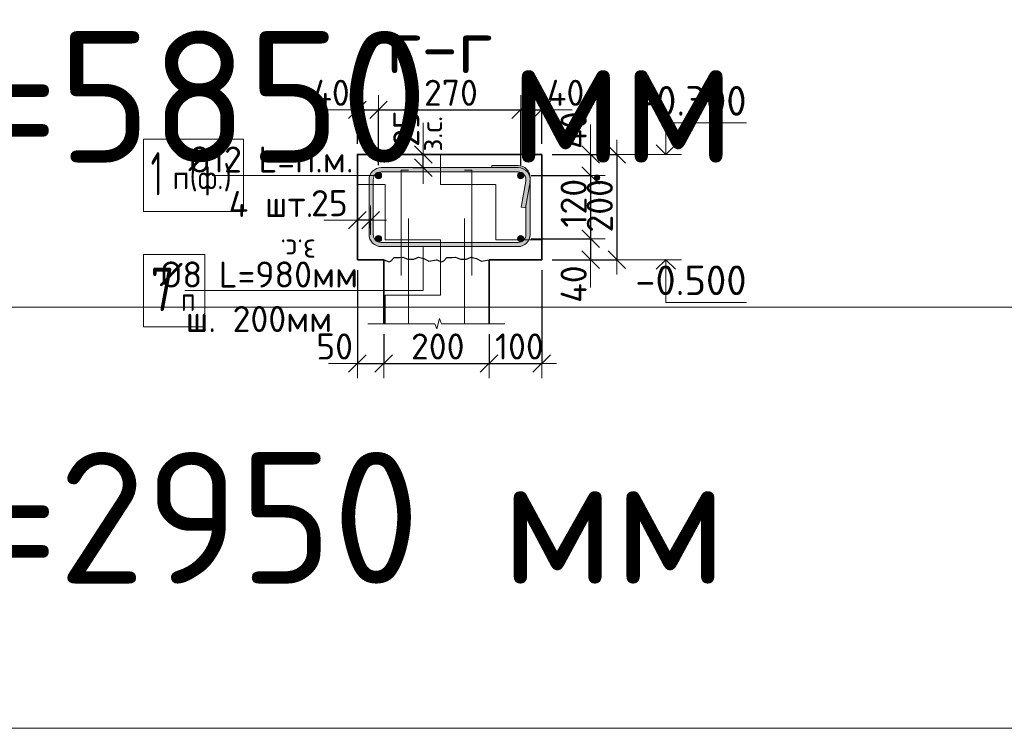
# Model space of a CAD drawing. Header units: metres. Extents: x -38 to 100, y -15 to 19.
# Tile 55 of 63: x 81.63 to 83.5, y 4.95 to 6.3. Entities that reach past the tile are written whole.
import ezdxf

# ---------------------------------------------------------------- set-up
doc = ezdxf.new("R2010")
doc.units = ezdxf.units.M
doc.header["$PDMODE"] = 65
doc.linetypes.add('______2', pattern=[0.27, 0.2, -0.07])
doc.layers.add('XR$4$Размерная линия_ общее', color=7, linetype='Continuous', lineweight=13)
doc.layers.add('XR$4$Текст_ общее_1', color=7, linetype='Continuous', lineweight=13)
doc.styles.add('ISOCPEUR', font='txt')
doc.dimstyles.new('DIMSTYLE_24', dxfattribs={"dimtxt": 0.0495, "dimasz": 0.0555, "dimexe": 0, "dimexo": 0, "dimgap": 0.02475, "dimtad": 2, "dimdec": 0, "dimlfac": 1000, "dimrnd": 1, "dimzin": 12, "dimdsep": 46, "dimtxsty": 'ISOCPEUR', "dimblk1": 'ALL_ML_STRICH', "dimblk2": 'ALL_ML_STRICH', "dimsah": 1, "dimcen": 0, "dimclrd": 7, "dimclre": 256, "dimclrt": 7, "dimadec": 0, "dimazin": 0, "dimtfac": 1, "dimtdec": 0, "dimtix": 1, "dimtmove": 2, "dimatfit": 3, "dimfxl": 0, "dimtvp": 1.2, "dimtzin": 0, "dimlwd": 0, "dimlwe": -3, "dimarcsym": 0})
doc.dimstyles.new('DIMSTYLE_26', dxfattribs={"dimtxt": 0.0495, "dimasz": 0.0555, "dimexe": 0, "dimexo": 0, "dimgap": 0.02475, "dimtad": 2, "dimdec": 0, "dimlfac": 1000, "dimrnd": 1, "dimzin": 12, "dimdsep": 46, "dimtxsty": 'ISOCPEUR', "dimblk1": 'ALL_ML_STRICH', "dimblk2": 'ALL_ML_STRICH', "dimsah": 1, "dimcen": 0, "dimclrd": 7, "dimclre": 256, "dimclrt": 7, "dimadec": 0, "dimazin": 0, "dimtfac": 1, "dimtdec": 0, "dimtix": 1, "dimtmove": 2, "dimatfit": 3, "dimfxl": 0, "dimtzin": 0, "dimlwd": 0, "dimlwe": -3, "dimarcsym": 0})

# ---------------------------------------------------------------- blocks, each defined once
blk = doc.blocks.new('ЭЛЕМЕНТ_УЗОРА_11')
at = {"color": 7, "linetype": 'Continuous', "lineweight": 13, "transparency": 33554687}
blk.add_line((82.5472, 5.7207), (82.5472, 5.7207), dxfattribs=at)
blk.add_lwpolyline([(82.2872, 5.7207), (82.4144, 5.7207), (82.418, 5.7107), (82.423, 5.7307), (82.4271, 5.7207), (82.5472, 5.7207)], dxfattribs=at)
blk = doc.blocks.new('ЭЛЕМЕНТ_УЗОРА_12')
at = {"color": 7, "linetype": 'Continuous', "lineweight": 25, "transparency": 33554687}
blk.add_line((82.5172, 5.8422), (82.5172, 5.8422), dxfattribs=at)
for points in [[(82.3172, 5.8422), (82.3272, 5.8382), (82.3315, 5.8401), (82.3372, 5.8462), (82.3472, 5.8462), (82.3533, 5.8473), (82.3627, 5.8432), (82.3741, 5.8434), (82.3831, 5.8469), (82.393, 5.8447), (82.4026, 5.8392), (82.4172, 5.8422)], [(82.4172, 5.8422), (82.4272, 5.8382), (82.4315, 5.8401), (82.4372, 5.8462), (82.4472, 5.8462), (82.4533, 5.8473), (82.4627, 5.8432), (82.4741, 5.8434), (82.4831, 5.8469), (82.493, 5.8447), (82.5026, 5.8392), (82.5172, 5.8422)]]:
    blk.add_lwpolyline(points, dxfattribs=at)
blk = doc.blocks.new('СЛОЖНЫЙ_ОБЪЕКТ_38')
at = {"color": 7, "linetype": 'Continuous', "lineweight": 13, "transparency": 33554687}
blk.add_line((82.8826, 5.8422), (82.7826, 5.8422), dxfattribs=at)
at = {"color": 7, "linetype": 'Continuous', "lineweight": 35, "transparency": 33554687}
blk.add_lwpolyline([(82.8345, 5.8241), (82.8526, 5.8422), (82.8708, 5.8241)], dxfattribs=at)
at = {"color": 7, "linetype": 'Continuous', "lineweight": 13, "transparency": 33554687}
blk.add_lwpolyline([(82.8526, 5.8422), (82.8526, 5.7612), (83.0061, 5.7612)], dxfattribs=at)
blk = doc.blocks.new('СЛОЖНЫЙ_ОБЪЕКТ_39')
at = {"color": 7, "linetype": 'Continuous', "lineweight": 13, "transparency": 33554687}
blk.add_line((82.8826, 6.0422), (82.7826, 6.0422), dxfattribs=at)
blk.add_lwpolyline([(82.8526, 6.0422), (82.8526, 6.1022), (83.0061, 6.1022)], dxfattribs=at)
at = {"color": 7, "linetype": 'Continuous', "lineweight": 35, "transparency": 33554687}
blk.add_lwpolyline([(82.8345, 6.0604), (82.8526, 6.0422), (82.8708, 6.0604)], dxfattribs=at)
blk = doc.blocks.new('СЛОЖНЫЙ_ОБЪЕКТ_57')
at = {"linetype": 'Continuous', "lineweight": 18, "true_color": 0xae9e9e, "transparency": 33554687}
blk.add_hatch(color=253, dxfattribs=at).paths.add_polyline_path([(82.5762, 6.0209), (82.5801, 6.0198), (82.5837, 6.0181), (82.587, 6.0158), (82.5899, 6.013), (82.5922, 6.0097), (82.5939, 6.0061), (82.5949, 6.0022), (82.5953, 5.9972), (82.5934, 6.0033), (82.5912, 6.0072), (82.5883, 6.0106), (82.5849, 6.0134), (82.5809, 6.0155), (82.5767, 6.0168), (82.5722, 6.0172), (82.5222, 6.0172), (82.5222, 6.0212), (82.5722, 6.0212)], flags=16)
h = blk.add_hatch(color=253, dxfattribs=at)
h.paths.add_polyline_path([(82.3122, 6.0172), (82.5722, 6.0172), (82.5767, 6.0168), (82.5809, 6.0155), (82.5849, 6.0134), (82.5883, 6.0106), (82.5912, 6.0072), (82.5934, 6.0033), (82.5947, 5.9991), (82.5952, 5.9947), (82.5949, 5.9902), (82.5952, 5.9922), (82.5952, 5.8902), (82.5949, 5.8862), (82.5939, 5.8824), (82.5922, 5.8787), (82.5899, 5.8754), (82.587, 5.8726), (82.5837, 5.8703), (82.5801, 5.8686), (82.5762, 5.8676), (82.5722, 5.8672), (82.3122, 5.8672), (82.3083, 5.8676), (82.3044, 5.8686), (82.3007, 5.8703), (82.2975, 5.8726), (82.2946, 5.8754), (82.2923, 5.8787), (82.2906, 5.8824), (82.2896, 5.8862), (82.2892, 5.8902), (82.2892, 5.9942), (82.2896, 5.9982), (82.2906, 6.0021), (82.2923, 6.0057), (82.2946, 6.009), (82.2975, 6.0118), (82.3007, 6.0141), (82.3044, 6.0158), (82.3083, 6.0169)], flags=16)
h.paths.add_polyline_path([(82.3071, 5.8761), (82.3096, 5.8754), (82.3122, 5.8752), (82.5722, 5.8752), (82.5748, 5.8754), (82.5774, 5.8761), (82.5797, 5.8772), (82.5819, 5.8787), (82.5837, 5.8806), (82.5852, 5.8827), (82.5863, 5.8851), (82.587, 5.8876), (82.5872, 5.8902), (82.5872, 5.9468), (82.5862, 5.941), (82.5783, 5.9424), (82.587, 5.9916), (82.5872, 5.9942), (82.587, 5.9968), (82.5863, 5.9994), (82.5852, 6.0017), (82.5837, 6.0039), (82.5819, 6.0057), (82.5797, 6.0072), (82.5774, 6.0083), (82.5748, 6.009), (82.5722, 6.0092), (82.3122, 6.0092), (82.3096, 6.009), (82.3071, 6.0083), (82.3047, 6.0072), (82.3026, 6.0057), (82.3008, 6.0039), (82.2993, 6.0017), (82.2981, 5.9994), (82.2975, 5.9968), (82.2972, 5.9942), (82.2972, 5.8902), (82.2975, 5.8876), (82.2981, 5.8851), (82.2993, 5.8827), (82.3008, 5.8806), (82.3026, 5.8787), (82.3047, 5.8772)])
at = {"color": 7, "linetype": 'Continuous', "lineweight": 18, "transparency": 33554687}
for p, q in [((82.5222, 6.0212), (82.5722, 6.0212)), ((82.5222, 6.0212), (82.5222, 6.0172)), ((82.3122, 6.0172), (82.5722, 6.0172)), ((82.3122, 6.0092), (82.5722, 6.0092)), ((82.2892, 5.9942), (82.2892, 5.8902)), ((82.2972, 5.9942), (82.2972, 5.8902)), ((82.587, 5.9916), (82.5783, 5.9424)), ((82.5949, 5.9902), (82.5862, 5.941)), ((82.5952, 5.9982), (82.5952, 5.8902)), ((82.5872, 5.9468), (82.5872, 5.8902)), ((82.5862, 5.941), (82.5783, 5.9424)), ((82.3122, 5.8752), (82.5722, 5.8752)), ((82.3122, 5.8672), (82.5722, 5.8672))]:
    blk.add_line(p, q, dxfattribs=at)
for centre, radius, start, end in [((82.5722, 5.9982), 0.023, 0, 90), ((82.3122, 5.9942), 0.023, 90, 180), ((82.3122, 5.9942), 0.015, 90, 180), ((82.5722, 5.9942), 0.023, 350, 90), ((82.5722, 5.9942), 0.015, 0, 90), ((82.5722, 5.9942), 0.015, 350, 90), ((82.3122, 5.8902), 0.023, 180, 270), ((82.3122, 5.8902), 0.015, 180, 270), ((82.5722, 5.8902), 0.015, 270, 0), ((82.5722, 5.8902), 0.023, 270, 0)]:
    blk.add_arc(centre, radius, start, end, dxfattribs=at)
blk = doc.blocks.new('ALL_ML_STRICH')
at = {"color": 0, "linetype": 'ByBlock', "lineweight": -2}
for p, q in [((0, -0.5), (0, 0.5)), ((-1, 0), (0.5, 0)), ((-0.3, -0.3), (0.3, 0.3))]:
    blk.add_line(p, q, dxfattribs=at)
blk = doc.blocks.new('*D429')
at = {"layer": 'DEFPOINTS', "color": 7, "linetype": 'Continuous', "lineweight": 13, "transparency": 33554687}
for p in [(82.6172, 6.0422), (82.7597, 6.0422), (82.6172, 5.8422)]:
    blk.add_point(p, dxfattribs=at)
at = {"layer": 'XR$4$Размерная линия_ общее', "color": 253, "linetype": 'Continuous', "lineweight": -2, "true_color": 0xa0a0a0, "transparency": 33554687}
for p, q in [((82.6372, 6.0422), (82.7597, 6.0422)), ((82.6372, 5.8422), (82.7597, 5.8422))]:
    blk.add_line(p, q, dxfattribs=at)
at = {"layer": 'XR$4$Размерная линия_ общее', "color": 7, "linetype": 'Continuous', "lineweight": -2, "transparency": 33554687}
blk.add_line((82.7597, 6.0422), (82.7597, 5.8422), dxfattribs=at)
at = {"layer": 'XR$4$Размерная линия_ общее', "color": 7, "linetype": 'Continuous', "lineweight": 13, "transparency": 33554687, "xscale": 0.0555, "yscale": 0.0555, "zscale": 0.0555}
for p, rotation in [((82.7597, 6.0422), 90), ((82.7597, 5.8422), 270)]:
    blk.add_blockref('ALL_ML_STRICH', p, dxfattribs=dict(at, rotation=rotation))
at = {"layer": 'XR$4$Размерная линия_ общее', "color": 7, "linetype": 'Continuous', "lineweight": 13, "transparency": 33554687, "insert": (82.7274, 5.9447), "char_height": 0.0495, "width": 0.1485, "attachment_point": 5, "rotation": 90, "style": 'ISOCPEUR'}
blk.add_mtext('\\A1;{200}', dxfattribs=at)
blk = doc.blocks.new('*D430')
at = {"layer": 'DEFPOINTS', "color": 7, "linetype": 'Continuous', "lineweight": 13, "transparency": 33554687}
for p in [(82.6172, 6.0422), (82.71, 6.0422), (82.5772, 6.0022)]:
    blk.add_point(p, dxfattribs=at)
at = {"layer": 'XR$4$Размерная линия_ общее', "color": 253, "linetype": 'Continuous', "lineweight": -2, "true_color": 0xa0a0a0, "transparency": 33554687}
for p, q in [((82.6372, 6.0422), (82.71, 6.0422)), ((82.5972, 6.0022), (82.71, 6.0022))]:
    blk.add_line(p, q, dxfattribs=at)
at = {"layer": 'XR$4$Размерная линия_ общее', "color": 7, "linetype": 'Continuous', "lineweight": -2, "transparency": 33554687}
blk.add_line((82.71, 6.0422), (82.71, 6.0022), dxfattribs=at)
at = {"layer": 'XR$4$Размерная линия_ общее', "color": 7, "linetype": 'Continuous', "lineweight": 13, "transparency": 33554687, "xscale": 0.0555, "yscale": 0.0555, "zscale": 0.0555}
for p, rotation in [((82.71, 6.0422), 90), ((82.71, 6.0022), 270)]:
    blk.add_blockref('ALL_ML_STRICH', p, dxfattribs=dict(at, rotation=rotation))
at = {"layer": 'XR$4$Размерная линия_ общее', "color": 7, "linetype": 'Continuous', "lineweight": 13, "transparency": 33554687, "insert": (82.6778, 6.0882), "char_height": 0.0495, "width": 0.099, "attachment_point": 5, "rotation": 90, "style": 'ISOCPEUR'}
blk.add_mtext('\\A1;{40}', dxfattribs=at)
blk = doc.blocks.new('*D431')
at = {"layer": 'DEFPOINTS', "color": 7, "linetype": 'Continuous', "lineweight": 13, "transparency": 33554687}
for p in [(82.5772, 6.0022), (82.71, 6.0022), (82.5772, 5.8822)]:
    blk.add_point(p, dxfattribs=at)
at = {"layer": 'XR$4$Размерная линия_ общее', "color": 253, "linetype": 'Continuous', "lineweight": -2, "true_color": 0xa0a0a0, "transparency": 33554687}
for p, q in [((82.5972, 6.0022), (82.71, 6.0022)), ((82.5972, 5.8822), (82.71, 5.8822))]:
    blk.add_line(p, q, dxfattribs=at)
at = {"layer": 'XR$4$Размерная линия_ общее', "color": 7, "linetype": 'Continuous', "lineweight": -2, "transparency": 33554687}
blk.add_line((82.71, 6.0022), (82.71, 5.8822), dxfattribs=at)
at = {"layer": 'XR$4$Размерная линия_ общее', "color": 7, "linetype": 'Continuous', "lineweight": 13, "transparency": 33554687, "xscale": 0.0555, "yscale": 0.0555, "zscale": 0.0555}
for p, rotation in [((82.71, 6.0022), 90), ((82.71, 5.8822), 270)]:
    blk.add_blockref('ALL_ML_STRICH', p, dxfattribs=dict(at, rotation=rotation))
at = {"layer": 'XR$4$Размерная линия_ общее', "color": 7, "linetype": 'Continuous', "lineweight": 13, "transparency": 33554687, "insert": (82.6777, 5.9496), "char_height": 0.0495, "width": 0.1485, "attachment_point": 5, "rotation": 90, "style": 'ISOCPEUR'}
blk.add_mtext('\\A1;{120}', dxfattribs=at)
blk = doc.blocks.new('*D432')
at = {"layer": 'DEFPOINTS', "color": 7, "linetype": 'Continuous', "lineweight": 13, "transparency": 33554687}
for p in [(82.5772, 5.8822), (82.71, 5.8822), (82.6172, 5.8422)]:
    blk.add_point(p, dxfattribs=at)
at = {"layer": 'XR$4$Размерная линия_ общее', "color": 253, "linetype": 'Continuous', "lineweight": -2, "true_color": 0xa0a0a0, "transparency": 33554687}
for p, q in [((82.5972, 5.8822), (82.71, 5.8822)), ((82.6372, 5.8422), (82.71, 5.8422))]:
    blk.add_line(p, q, dxfattribs=at)
at = {"layer": 'XR$4$Размерная линия_ общее', "color": 7, "linetype": 'Continuous', "lineweight": -2, "transparency": 33554687}
blk.add_line((82.71, 5.8822), (82.71, 5.8422), dxfattribs=at)
at = {"layer": 'XR$4$Размерная линия_ общее', "color": 7, "linetype": 'Continuous', "lineweight": 13, "transparency": 33554687, "xscale": 0.0555, "yscale": 0.0555, "zscale": 0.0555}
for p, rotation in [((82.71, 5.8822), 90), ((82.71, 5.8422), 270)]:
    blk.add_blockref('ALL_ML_STRICH', p, dxfattribs=dict(at, rotation=rotation))
at = {"layer": 'XR$4$Размерная линия_ общее', "color": 7, "linetype": 'Continuous', "lineweight": 13, "transparency": 33554687, "insert": (82.6777, 5.7959), "char_height": 0.0495, "width": 0.099, "attachment_point": 5, "rotation": 90, "style": 'ISOCPEUR'}
blk.add_mtext('\\A1;{40}', dxfattribs=at)
blk = doc.blocks.new('*D433')
at = {"layer": 'DEFPOINTS', "color": 7, "linetype": 'Continuous', "lineweight": 13, "transparency": 33554687}
for p in [(82.2672, 5.8422), (82.3172, 5.7207), (82.2672, 5.6451)]:
    blk.add_point(p, dxfattribs=at)
at = {"layer": 'XR$4$Размерная линия_ общее', "color": 253, "linetype": 'Continuous', "lineweight": -2, "true_color": 0xa0a0a0, "transparency": 33554687}
for p, q in [((82.2672, 5.8222), (82.2672, 5.6451)), ((82.3172, 5.7007), (82.3172, 5.6451))]:
    blk.add_line(p, q, dxfattribs=at)
at = {"layer": 'XR$4$Размерная линия_ общее', "color": 7, "linetype": 'Continuous', "lineweight": -2, "transparency": 33554687}
blk.add_line((82.2672, 5.6451), (82.3172, 5.6451), dxfattribs=at)
at = {"layer": 'XR$4$Размерная линия_ общее', "color": 7, "linetype": 'Continuous', "lineweight": 13, "transparency": 33554687, "xscale": 0.0555, "yscale": 0.0555, "zscale": 0.0555, "rotation": 180}
blk.add_blockref('ALL_ML_STRICH', (82.2672, 5.6451), dxfattribs=at)
at = {"layer": 'XR$4$Размерная линия_ общее', "color": 7, "linetype": 'Continuous', "lineweight": 13, "transparency": 33554687, "xscale": 0.0555, "yscale": 0.0555, "zscale": 0.0555}
blk.add_blockref('ALL_ML_STRICH', (82.3172, 5.6451), dxfattribs=at)
at = {"layer": 'XR$4$Размерная линия_ общее', "color": 7, "linetype": 'Continuous', "lineweight": 13, "transparency": 33554687, "insert": (82.2239, 5.6774), "char_height": 0.0495, "width": 0.099, "attachment_point": 5, "style": 'ISOCPEUR'}
blk.add_mtext('\\A1;{50}', dxfattribs=at)
blk = doc.blocks.new('*D434')
at = {"layer": 'DEFPOINTS', "color": 7, "linetype": 'Continuous', "lineweight": 13, "transparency": 33554687}
for p in [(82.3172, 5.7207), (82.5172, 5.7207), (82.3172, 5.6451)]:
    blk.add_point(p, dxfattribs=at)
at = {"layer": 'XR$4$Размерная линия_ общее', "color": 253, "linetype": 'Continuous', "lineweight": -2, "true_color": 0xa0a0a0, "transparency": 33554687}
for p, q in [((82.3172, 5.7007), (82.3172, 5.6451)), ((82.5172, 5.7007), (82.5172, 5.6451))]:
    blk.add_line(p, q, dxfattribs=at)
at = {"layer": 'XR$4$Размерная линия_ общее', "color": 7, "linetype": 'Continuous', "lineweight": -2, "transparency": 33554687}
blk.add_line((82.3172, 5.6451), (82.5172, 5.6451), dxfattribs=at)
at = {"layer": 'XR$4$Размерная линия_ общее', "color": 7, "linetype": 'Continuous', "lineweight": 13, "transparency": 33554687, "xscale": 0.0555, "yscale": 0.0555, "zscale": 0.0555, "rotation": 180}
blk.add_blockref('ALL_ML_STRICH', (82.3172, 5.6451), dxfattribs=at)
at = {"layer": 'XR$4$Размерная линия_ общее', "color": 7, "linetype": 'Continuous', "lineweight": 13, "transparency": 33554687, "xscale": 0.0555, "yscale": 0.0555, "zscale": 0.0555}
blk.add_blockref('ALL_ML_STRICH', (82.5172, 5.6451), dxfattribs=at)
at = {"layer": 'XR$4$Размерная линия_ общее', "color": 7, "linetype": 'Continuous', "lineweight": 13, "transparency": 33554687, "insert": (82.4197, 5.6774), "char_height": 0.0495, "width": 0.1485, "attachment_point": 5, "style": 'ISOCPEUR'}
blk.add_mtext('\\A1;{200}', dxfattribs=at)
blk = doc.blocks.new('*D435')
at = {"layer": 'DEFPOINTS', "color": 7, "linetype": 'Continuous', "lineweight": 13, "transparency": 33554687}
for p in [(82.6172, 5.8422), (82.5172, 5.7207), (82.5172, 5.6451)]:
    blk.add_point(p, dxfattribs=at)
at = {"layer": 'XR$4$Размерная линия_ общее', "color": 253, "linetype": 'Continuous', "lineweight": -2, "true_color": 0xa0a0a0, "transparency": 33554687}
for p, q in [((82.6172, 5.8222), (82.6172, 5.6451)), ((82.5172, 5.7007), (82.5172, 5.6451))]:
    blk.add_line(p, q, dxfattribs=at)
at = {"layer": 'XR$4$Размерная линия_ общее', "color": 7, "linetype": 'Continuous', "lineweight": -2, "transparency": 33554687}
blk.add_line((82.5172, 5.6451), (82.6172, 5.6451), dxfattribs=at)
at = {"layer": 'XR$4$Размерная линия_ общее', "color": 7, "linetype": 'Continuous', "lineweight": 13, "transparency": 33554687, "xscale": 0.0555, "yscale": 0.0555, "zscale": 0.0555, "rotation": 180}
blk.add_blockref('ALL_ML_STRICH', (82.5172, 5.6451), dxfattribs=at)
at = {"layer": 'XR$4$Размерная линия_ общее', "color": 7, "linetype": 'Continuous', "lineweight": 13, "transparency": 33554687, "xscale": 0.0555, "yscale": 0.0555, "zscale": 0.0555}
blk.add_blockref('ALL_ML_STRICH', (82.6172, 5.6451), dxfattribs=at)
at = {"layer": 'XR$4$Размерная линия_ общее', "color": 7, "linetype": 'Continuous', "lineweight": 13, "transparency": 33554687, "insert": (82.5747, 5.6774), "char_height": 0.0495, "width": 0.1485, "attachment_point": 5, "style": 'ISOCPEUR'}
blk.add_mtext('\\A1;{100}', dxfattribs=at)
blk = doc.blocks.new('*D436')
at = {"layer": 'DEFPOINTS', "color": 7, "linetype": 'Continuous', "lineweight": 13, "transparency": 33554687}
for p in [(82.2922, 5.9175), (82.2672, 5.8775), (82.2922, 5.8825)]:
    blk.add_point(p, dxfattribs=at)
at = {"layer": 'XR$4$Размерная линия_ общее', "color": 253, "linetype": 'Continuous', "lineweight": -2, "true_color": 0xa0a0a0, "transparency": 33554687}
for p, q in [((82.2672, 5.8975), (82.2672, 5.9175)), ((82.2922, 5.9025), (82.2922, 5.9175))]:
    blk.add_line(p, q, dxfattribs=at)
at = {"layer": 'XR$4$Размерная линия_ общее', "color": 7, "linetype": 'Continuous', "lineweight": -2, "transparency": 33554687}
blk.add_line((82.2922, 5.9175), (82.2672, 5.9175), dxfattribs=at)
at = {"layer": 'XR$4$Размерная линия_ общее', "color": 7, "linetype": 'Continuous', "lineweight": 13, "transparency": 33554687, "xscale": 0.0555, "yscale": 0.0555, "zscale": 0.0555}
for p, rotation in [((82.2922, 5.9175), 360), ((82.2672, 5.9175), 180)]:
    blk.add_blockref('ALL_ML_STRICH', p, dxfattribs=dict(at, rotation=rotation))
at = {"layer": 'XR$4$Размерная линия_ общее', "color": 7, "linetype": 'Continuous', "lineweight": 13, "transparency": 33554687, "insert": (82.2139, 5.9497), "char_height": 0.0495, "width": 0.099, "attachment_point": 5, "style": 'ISOCPEUR'}
blk.add_mtext('\\A1;{25}', dxfattribs=at)
at = {"layer": 'XR$4$Размерная линия_ общее', "color": 7, "linetype": 'Continuous', "lineweight": 13, "transparency": 33554687, "insert": (82.1884, 5.8403), "char_height": 0.0405, "width": 0.002025, "attachment_point": 1, "rotation": 180, "line_spacing_factor": 0.60241, "style": 'ISOCPEUR'}
blk.add_mtext('з.с.', dxfattribs=at)
blk = doc.blocks.new('*D437')
at = {"layer": 'DEFPOINTS', "color": 7, "linetype": 'Continuous', "lineweight": 13, "transparency": 33554687}
for p in [(82.3523, 6.0422), (82.3523, 6.0172), (82.3922, 6.0172)]:
    blk.add_point(p, dxfattribs=at)
at = {"layer": 'XR$4$Размерная линия_ общее', "color": 253, "linetype": 'Continuous', "lineweight": -2, "true_color": 0xa0a0a0, "transparency": 33554687}
for p, q in [((82.3723, 6.0422), (82.3922, 6.0422)), ((82.3723, 6.0172), (82.3922, 6.0172))]:
    blk.add_line(p, q, dxfattribs=at)
at = {"layer": 'XR$4$Размерная линия_ общее', "color": 7, "linetype": 'Continuous', "lineweight": -2, "transparency": 33554687}
blk.add_line((82.3922, 6.0172), (82.3922, 6.0422), dxfattribs=at)
at = {"layer": 'XR$4$Размерная линия_ общее', "color": 7, "linetype": 'Continuous', "lineweight": 13, "transparency": 33554687, "xscale": 0.0555, "yscale": 0.0555, "zscale": 0.0555}
for p, rotation in [((82.3922, 6.0172), 270), ((82.3922, 6.0422), 90)]:
    blk.add_blockref('ALL_ML_STRICH', p, dxfattribs=dict(at, rotation=rotation))
at = {"layer": 'XR$4$Размерная линия_ общее', "color": 7, "linetype": 'Continuous', "lineweight": 13, "transparency": 33554687, "insert": (82.36, 6.0915), "char_height": 0.0495, "width": 0.099, "attachment_point": 5, "rotation": 90, "style": 'ISOCPEUR'}
blk.add_mtext('\\A1;{25}', dxfattribs=at)
at = {"layer": 'XR$4$Размерная линия_ общее', "color": 7, "linetype": 'Continuous', "lineweight": 13, "transparency": 33554687, "insert": (82.3877, 6.0478), "char_height": 0.0405, "width": 0.002025, "attachment_point": 1, "rotation": 90, "line_spacing_factor": 0.60241, "style": 'ISOCPEUR'}
blk.add_mtext('з.с.', dxfattribs=at)
blk = doc.blocks.new('*D438')
at = {"layer": 'DEFPOINTS', "color": 7, "linetype": 'Continuous', "lineweight": 13, "transparency": 33554687}
for p in [(82.2672, 6.1271), (82.2672, 6.0422), (82.3072, 6.0022)]:
    blk.add_point(p, dxfattribs=at)
at = {"layer": 'XR$4$Размерная линия_ общее', "color": 253, "linetype": 'Continuous', "lineweight": -2, "true_color": 0xa0a0a0, "transparency": 33554687}
for p, q in [((82.2672, 6.0622), (82.2672, 6.1271)), ((82.3072, 6.0222), (82.3072, 6.1271))]:
    blk.add_line(p, q, dxfattribs=at)
at = {"layer": 'XR$4$Размерная линия_ общее', "color": 7, "linetype": 'Continuous', "lineweight": -2, "transparency": 33554687}
blk.add_line((82.2672, 6.1271), (82.3072, 6.1271), dxfattribs=at)
at = {"layer": 'XR$4$Размерная линия_ общее', "color": 7, "linetype": 'Continuous', "lineweight": 13, "transparency": 33554687, "xscale": 0.0555, "yscale": 0.0555, "zscale": 0.0555, "rotation": 180}
blk.add_blockref('ALL_ML_STRICH', (82.2672, 6.1271), dxfattribs=at)
at = {"layer": 'XR$4$Размерная линия_ общее', "color": 7, "linetype": 'Continuous', "lineweight": 13, "transparency": 33554687, "xscale": 0.0555, "yscale": 0.0555, "zscale": 0.0555}
blk.add_blockref('ALL_ML_STRICH', (82.3072, 6.1271), dxfattribs=at)
at = {"layer": 'XR$4$Размерная линия_ общее', "color": 7, "linetype": 'Continuous', "lineweight": 13, "transparency": 33554687, "insert": (82.217, 6.1594), "char_height": 0.0495, "width": 0.099, "attachment_point": 5, "style": 'ISOCPEUR'}
blk.add_mtext('\\A1;{40}', dxfattribs=at)
blk = doc.blocks.new('*D439')
at = {"layer": 'DEFPOINTS', "color": 7, "linetype": 'Continuous', "lineweight": 13, "transparency": 33554687}
for p in [(82.3072, 6.1271), (82.3072, 6.0022), (82.5772, 6.0022)]:
    blk.add_point(p, dxfattribs=at)
at = {"layer": 'XR$4$Размерная линия_ общее', "color": 253, "linetype": 'Continuous', "lineweight": -2, "true_color": 0xa0a0a0, "transparency": 33554687}
for p, q in [((82.3072, 6.0222), (82.3072, 6.1271)), ((82.5772, 6.0222), (82.5772, 6.1271))]:
    blk.add_line(p, q, dxfattribs=at)
at = {"layer": 'XR$4$Размерная линия_ общее', "color": 7, "linetype": 'Continuous', "lineweight": -2, "transparency": 33554687}
blk.add_line((82.3072, 6.1271), (82.5772, 6.1271), dxfattribs=at)
at = {"layer": 'XR$4$Размерная линия_ общее', "color": 7, "linetype": 'Continuous', "lineweight": 13, "transparency": 33554687, "xscale": 0.0555, "yscale": 0.0555, "zscale": 0.0555, "rotation": 180}
blk.add_blockref('ALL_ML_STRICH', (82.3072, 6.1271), dxfattribs=at)
at = {"layer": 'XR$4$Размерная линия_ общее', "color": 7, "linetype": 'Continuous', "lineweight": 13, "transparency": 33554687, "xscale": 0.0555, "yscale": 0.0555, "zscale": 0.0555}
blk.add_blockref('ALL_ML_STRICH', (82.5772, 6.1271), dxfattribs=at)
at = {"layer": 'XR$4$Размерная линия_ общее', "color": 7, "linetype": 'Continuous', "lineweight": 13, "transparency": 33554687, "insert": (82.4447, 6.1594), "char_height": 0.0495, "width": 0.1485, "attachment_point": 5, "style": 'ISOCPEUR'}
blk.add_mtext('\\A1;{270}', dxfattribs=at)
blk = doc.blocks.new('*D440')
at = {"layer": 'DEFPOINTS', "color": 7, "linetype": 'Continuous', "lineweight": 13, "transparency": 33554687}
for p in [(82.5772, 6.1271), (82.6172, 6.0422), (82.5772, 6.0022)]:
    blk.add_point(p, dxfattribs=at)
at = {"layer": 'XR$4$Размерная линия_ общее', "color": 253, "linetype": 'Continuous', "lineweight": -2, "true_color": 0xa0a0a0, "transparency": 33554687}
for p, q in [((82.5772, 6.0222), (82.5772, 6.1271)), ((82.6172, 6.0622), (82.6172, 6.1271))]:
    blk.add_line(p, q, dxfattribs=at)
at = {"layer": 'XR$4$Размерная линия_ общее', "color": 7, "linetype": 'Continuous', "lineweight": -2, "transparency": 33554687}
blk.add_line((82.5772, 6.1271), (82.6172, 6.1271), dxfattribs=at)
at = {"layer": 'XR$4$Размерная линия_ общее', "color": 7, "linetype": 'Continuous', "lineweight": 13, "transparency": 33554687, "xscale": 0.0555, "yscale": 0.0555, "zscale": 0.0555, "rotation": 180}
blk.add_blockref('ALL_ML_STRICH', (82.5772, 6.1271), dxfattribs=at)
at = {"layer": 'XR$4$Размерная линия_ общее', "color": 7, "linetype": 'Continuous', "lineweight": 13, "transparency": 33554687, "xscale": 0.0555, "yscale": 0.0555, "zscale": 0.0555}
blk.add_blockref('ALL_ML_STRICH', (82.6172, 6.1271), dxfattribs=at)
at = {"layer": 'XR$4$Размерная линия_ общее', "color": 7, "linetype": 'Continuous', "lineweight": 13, "transparency": 33554687, "insert": (82.6625, 6.1594), "char_height": 0.0495, "width": 0.099, "attachment_point": 5, "style": 'ISOCPEUR'}
blk.add_mtext('\\A1;{40}', dxfattribs=at)

msp = doc.modelspace()

# ---------------------------------------------------------------- hatches: boundary and pattern name
at = {"linetype": 'Continuous', "lineweight": 13, "transparency": 33554687}
h = msp.add_hatch(dxfattribs=at)
h.set_pattern_fill('____', scale=0.105, style=0, pattern_type=2)
h.set_pattern_definition([(0, (0.21, 0.21), (0.105, 0.105), [0.105, -0.105]), (90, (0.21, 0.21), (-0.105, 0.105), [0.105, -0.105])])
h.paths.add_polyline_path([(82.2672, 6.0422), (82.2672, 5.8422), (82.6172, 5.8422), (82.6172, 6.0422)], flags=0)
for points in [[(82.3086, 5.9964), (82.3059, 5.9964), (82.3035, 5.9975), (82.3018, 5.9996), (82.3012, 6.0022), (82.3018, 6.0048), (82.3035, 6.0069), (82.3059, 6.0081), (82.3086, 6.0081), (82.311, 6.0069), (82.3127, 6.0048), (82.3132, 6.0022), (82.3127, 5.9996), (82.311, 5.9975)], [(82.5786, 5.9964), (82.5759, 5.9964), (82.5735, 5.9975), (82.5718, 5.9996), (82.5712, 6.0022), (82.5718, 6.0048), (82.5735, 6.0069), (82.5759, 6.0081), (82.5786, 6.0081), (82.581, 6.0069), (82.5827, 6.0048), (82.5832, 6.0022), (82.5827, 5.9996), (82.581, 5.9975)]]:
    msp.add_hatch(color=7, dxfattribs=at).paths.add_polyline_path(points, flags=16)
for points in [[(82.7236, 6.0041), (82.7209, 6.0041), (82.7185, 6.0029), (82.7168, 6.0008), (82.7162, 5.9982), (82.7168, 5.9956), (82.7185, 5.9935), (82.7209, 5.9924), (82.7236, 5.9924), (82.726, 5.9935), (82.7277, 5.9956), (82.7282, 5.9982), (82.7277, 6.0008), (82.726, 6.0029)], [(82.3086, 5.8881), (82.3059, 5.8881), (82.3035, 5.8869), (82.3018, 5.8848), (82.3012, 5.8822), (82.3018, 5.8796), (82.3035, 5.8775), (82.3059, 5.8764), (82.3086, 5.8764), (82.311, 5.8775), (82.3127, 5.8796), (82.3132, 5.8822), (82.3127, 5.8848), (82.311, 5.8869)], [(82.5786, 5.8881), (82.5759, 5.8881), (82.5735, 5.8869), (82.5718, 5.8848), (82.5712, 5.8822), (82.5718, 5.8796), (82.5735, 5.8775), (82.5759, 5.8764), (82.5786, 5.8764), (82.581, 5.8775), (82.5827, 5.8796), (82.5832, 5.8822), (82.5827, 5.8848), (82.581, 5.8869)]]:
    msp.add_hatch(color=7, dxfattribs=at).paths.add_polyline_path(points)
h = msp.add_hatch(dxfattribs=at)
h.set_pattern_fill('____', color=254, scale=0.105, angle=90, style=0, pattern_type=2)
h.set_pattern_definition([(90, (-0.21, 0.21), (-0.105, 0.105), [0.105, -0.105]), (180, (-0.21, 0.21), (-0.105, -0.105), [0.105, -0.105])])
h.paths.add_polyline_path([(82.3172, 5.8422), (82.3172, 5.7207), (82.5172, 5.7207), (82.5172, 5.8422)], flags=0)

# ---------------------------------------------------------------- linework, layer by layer
at = {"color": 7, "linetype": 'Continuous', "lineweight": 13, "transparency": 33554687}
for p, q in [((82.2672, 6.1271), (82.2062, 6.1271)), ((82.6172, 6.1271), (82.6752, 6.1271)), ((82.3922, 6.0422), (82.3922, 6.1022)), ((82.71, 6.0422), (82.71, 6.0992)), ((82.2672, 5.9175), (82.2032, 5.9175)), ((82.71, 5.8422), (82.71, 5.7892)), ((88.0842, 5.7519), (69.5842, 5.7519)), ((82.2672, 5.6451), (82.2122, 5.6451)), ((88.0842, 4.9519), (69.5842, 4.9519))]:
    msp.add_line(p, q, dxfattribs=at)
at = {"color": 7, "linetype": 'Continuous', "lineweight": 35, "transparency": 33554687}
for p, q in [((82.6172, 5.8422), (82.6172, 6.0422)), ((82.3172, 5.8422), (82.2672, 5.8422)), ((82.3172, 5.8422), (82.3172, 5.7207)), ((82.5172, 5.8422), (82.5172, 5.7207)), ((82.5172, 5.8422), (82.6172, 5.8422))]:
    msp.add_line(p, q, dxfattribs=at)
msp.add_lwpolyline([(82.6172, 6.0422), (82.2672, 6.0422), (82.2672, 5.8422)], dxfattribs=at)
at = {"color": 8, "linetype": '______2', "lineweight": 13, "transparency": 33554687}
for points in [[(82.3642, 5.7207), (82.3642, 6.0122), (82.3502, 6.0122), (82.3502, 5.7207), (82.3642, 5.7207)], [(82.4702, 5.7207), (82.4702, 6.0122), (82.4842, 6.0122), (82.4842, 5.7207), (82.4702, 5.7207)]]:
    msp.add_lwpolyline(points, close=True, dxfattribs=at)
at = {"color": 7, "linetype": 'Continuous', "lineweight": 13, "transparency": 33554687}
msp.add_lwpolyline([(81.9394, 5.7837), (82.3923, 5.7837), (82.3923, 5.8682)], dxfattribs=at)
at = {"color": 7, "linetype": 'Continuous', "lineweight": 18, "transparency": 33554687}
for centre in [(82.3072, 6.0022), (82.5772, 6.0022), (82.3072, 5.8822), (82.5772, 5.8822)]:
    msp.add_circle(centre, 0.006, dxfattribs=at)
at = {"layer": 'XR$4$Текст_ общее_1', "color": 7, "linetype": 'Continuous', "lineweight": 13, "transparency": 33554687}
for points in [[(81.8609, 5.934), (82.0512, 5.934), (82.0512, 6.0715), (81.8609, 6.0715), (81.8609, 5.934)], [(82.3072, 6.0022), (82.2227, 6.0022), (81.9912, 6.0022)], [(81.8609, 5.7145), (81.9777, 5.7145), (81.9777, 5.852), (81.8609, 5.852), (81.8609, 5.7145)]]:
    msp.add_lwpolyline(points, dxfattribs=at)

# ---------------------------------------------------------------- block references
at = {"color": 7, "linetype": 'Continuous', "lineweight": 35, "transparency": 33554687}
for name in ['СЛОЖНЫЙ_ОБЪЕКТ_39', 'СЛОЖНЫЙ_ОБЪЕКТ_38']:
    msp.add_blockref(name, (0, 0), dxfattribs=at)
at = {"color": 7, "linetype": 'Continuous', "lineweight": 18, "transparency": 33554687}
msp.add_blockref('СЛОЖНЫЙ_ОБЪЕКТ_57', (0, 0), dxfattribs=at)
at = {"color": 7, "linetype": 'Continuous', "lineweight": 25, "transparency": 33554687}
msp.add_blockref('ЭЛЕМЕНТ_УЗОРА_12', (0, 0), dxfattribs=at)
at = {"color": 7, "linetype": 'Continuous', "lineweight": 13, "transparency": 33554687}
msp.add_blockref('ЭЛЕМЕНТ_УЗОРА_11', (0, 0), dxfattribs=at)

# ---------------------------------------------------------------- texts
at = {"color": 7, "linetype": 'Continuous', "lineweight": 35, "transparency": 33554687, "char_height": 0.25, "width": 1.64508, "attachment_point": 7, "style": 'ISOCPEUR'}
for s, insert in [('\\W0.97;l=5850 мм', (81.4392, 6.0269)), ('\\W0.97;l=2950 мм', (81.4392, 5.2269))]:
    msp.add_mtext(s, dxfattribs=dict(at, insert=insert))
at = {"color": 7, "linetype": 'Continuous', "lineweight": 50, "transparency": 33554687, "insert": (82.4234, 6.2477), "char_height": 0.10125, "width": 0.258848, "attachment_point": 5, "style": 'ISOCPEUR'}
msp.add_mtext('\\A1;{\\fISOCPEUR|i0|b0;\\H0.101250;\\W1.000000;\\C7;г-г}\\P', dxfattribs=at)
at = {"color": 7, "linetype": 'Continuous', "lineweight": 13, "transparency": 33554687, "char_height": 0.05625, "width": 0.240469, "attachment_point": 9, "style": 'ISOCPEUR'}
for s, insert in [('\\A1;{\\fISOCPEUR|i0|b0;\\H0.056250;\\W1.000000;\\C7;-0.300}\\P', (83.0061, 6.116)), ('\\A1;{\\fISOCPEUR|i0|b0;\\H0.056250;\\W1.000000;\\C7;-0.500}\\P', (83.0061, 5.775))]:
    msp.add_mtext(s, dxfattribs=dict(at, insert=insert))
at = {"color": 7, "linetype": 'Continuous', "lineweight": 13, "transparency": 33554687, "char_height": 0.0495, "attachment_point": 2, "line_spacing_factor": 1.024096}
for s, insert, width in [('\\A1;{\\fISOCPEUR|i0|b0;\\H0.049500;\\W1.000000;\\C7;Ø12 L=п.м.}\\P{\\fISOCPEUR|i0|b0;\\H0.049500;\\W1.000000;\\C7;4 шт.}\\P', (82.1032, 6.0574), 0.330041), ('\\A1;{\\fISOCPEUR|i0|b0;\\H0.049500;\\W1.000000;\\C7;Ø8 L=980мм}\\P{\\fISOCPEUR|i0|b0;\\H0.049500;\\W1.000000;\\C7;ш. 200мм}\\P', (82.0803, 5.8389), 0.384491)]:
    msp.add_mtext(s, dxfattribs=dict(at, insert=insert, width=width))
at = {"layer": 'XR$4$Текст_ общее_1', "color": 7, "linetype": 'Continuous', "lineweight": 13, "transparency": 33554687, "attachment_point": 7, "rotation": 0, "style": 'ISOCPEUR'}
for s, insert, char_height, width in [('\\W0.56;1', (81.8747, 5.9643), 0.0825, 0.064167), ('\\W0.93;п(ф.)', (81.9159, 5.9643), 0.045, 0.14237)]:
    msp.add_mtext(s, dxfattribs=dict(at, insert=insert, char_height=char_height, width=width))
at = {"layer": 'XR$4$Текст_ общее_1', "color": 7, "linetype": 'Continuous', "lineweight": 13, "transparency": 33554687, "attachment_point": 7, "style": 'ISOCPEUR'}
for s, insert, char_height, width in [('\\W0.78;7', (81.8747, 5.7448), 0.0825, 0.089762), ('\\W0.78;п', (81.9324, 5.7448), 0.045, 0.048961)]:
    msp.add_mtext(s, dxfattribs=dict(at, insert=insert, char_height=char_height, width=width))

# ---------------------------------------------------------------- dimensions: what is measured, and where the dimension line sits
at = {"layer": 'XR$4$Размерная линия_ общее', "color": 7, "linetype": 'Continuous', "lineweight": 13, "transparency": 33554687}
for base, p1, p2, dimstyle, picture, middle in [((82.3072, 6.1271), (82.2672, 6.0622), (82.3072, 6.0222), 'DIMSTYLE_24', '*D438', (82.217, 6.1594)), ((82.5772, 6.1271), (82.3072, 6.0222), (82.5772, 6.0222), 'DIMSTYLE_26', '*D439', (82.4447, 6.1594)), ((82.6172, 6.1271), (82.5772, 6.0222), (82.6172, 6.0622), 'DIMSTYLE_24', '*D440', (82.6625, 6.1594)), ((82.3172, 5.6451), (82.2672, 5.8222), (82.3172, 5.7007), 'DIMSTYLE_24', '*D433', (82.2239, 5.6774)), ((82.6172, 5.6451), (82.5172, 5.7007), (82.6172, 5.8222), 'DIMSTYLE_24', '*D435', (82.5747, 5.6774)), ((82.5172, 5.6451), (82.3172, 5.7007), (82.5172, 5.7007), 'DIMSTYLE_26', '*D434', (82.4197, 5.6774))]:
    dim = msp.add_linear_dim(base=base, p1=p1, p2=p2, dimstyle=dimstyle, override={"dimpost": '<>', "dimclrd": 7, "dimclre": 253, "dimclrt": 7, "dimlwd": 0, "dimlwe": 65533}, dxfattribs=at)
    dim.commit()
    dim.dimension.update_dxf_attribs({"geometry": picture, "text_midpoint": middle, "dimtype": 160})
for base, p1, p2, angle, picture, middle in [((82.3922, 6.0422), (82.3723, 6.0172), (82.3723, 6.0422), 90, '*D437', (82.36, 6.0915)), ((82.2672, 5.9175), (82.2922, 5.9025), (82.2672, 5.8975), 180, '*D436', (82.2139, 5.9497))]:
    dim = msp.add_linear_dim(base=base, p1=p1, p2=p2, angle=angle, text='<>\\Xз.с.', dimstyle='DIMSTYLE_24', override={"dimpost": '<>', "dimclrd": 7, "dimclre": 253, "dimclrt": 7, "dimlwd": 0, "dimlwe": 65533}, dxfattribs=at)
    dim.commit()
    dim.dimension.update_dxf_attribs({"geometry": picture, "text_midpoint": middle, "dimtype": 160})
for base, p1, p2, dimstyle, picture, middle in [((82.71, 6.0022), (82.6372, 6.0422), (82.5972, 6.0022), 'DIMSTYLE_24', '*D430', (82.6778, 6.0882)), ((82.7597, 5.8422), (82.6372, 6.0422), (82.6372, 5.8422), 'DIMSTYLE_26', '*D429', (82.7274, 5.9447)), ((82.71, 5.8822), (82.5972, 6.0022), (82.5972, 5.8822), 'DIMSTYLE_24', '*D431', (82.6777, 5.9496)), ((82.71, 5.8422), (82.5972, 5.8822), (82.6372, 5.8422), 'DIMSTYLE_24', '*D432', (82.6777, 5.7959))]:
    dim = msp.add_linear_dim(base=base, p1=p1, p2=p2, angle=270, dimstyle=dimstyle, override={"dimpost": '<>', "dimclrd": 7, "dimclre": 253, "dimclrt": 7, "dimlwd": 0, "dimlwe": 65533}, dxfattribs=at)
    dim.commit()
    dim.dimension.update_dxf_attribs({"geometry": picture, "text_midpoint": middle, "dimtype": 160})

doc.saveas('drawing.dxf')
